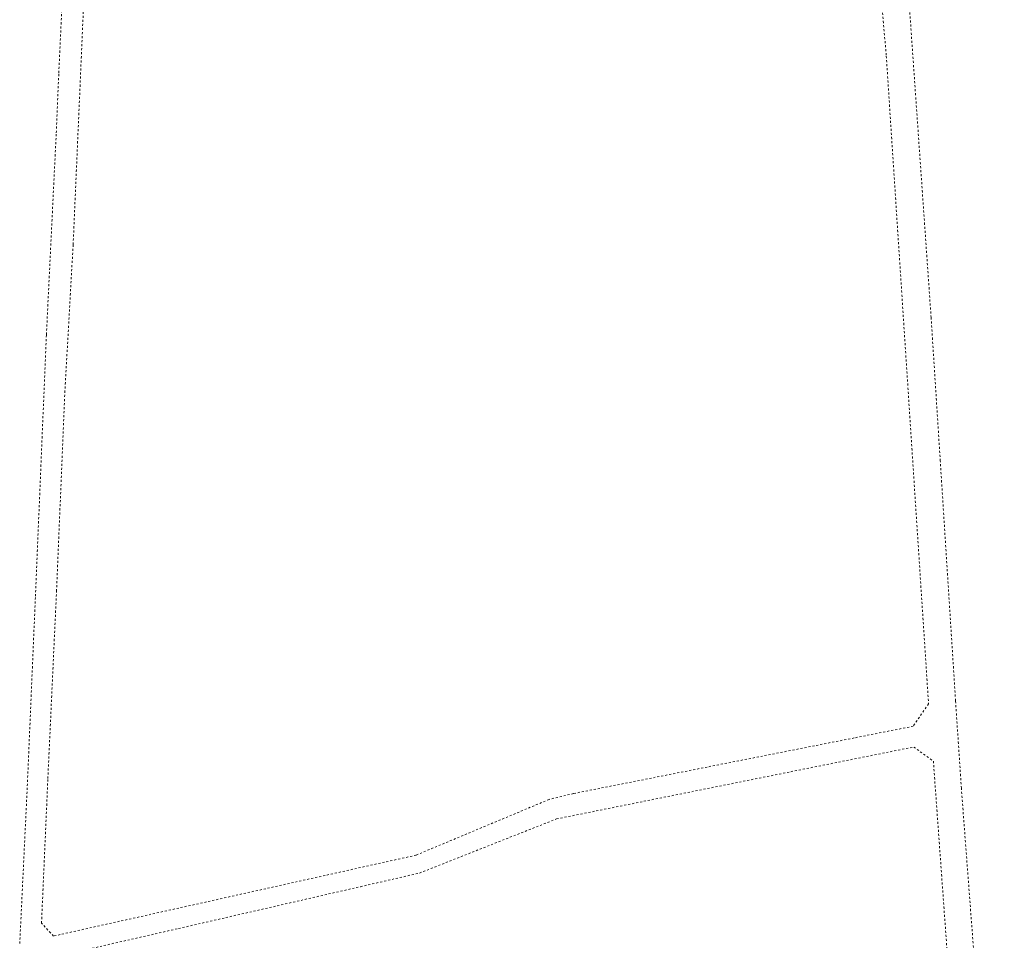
# Model space of a CAD drawing. Header units: metres. Extents: x 7527663 to 7537587, y 5492976 to 5503267.
# Tile 7 of 256: x 7532978 to 7533221, y 5496887 to 5497114. Entities that reach past the tile are written whole.
import ezdxf

# ---------------------------------------------------------------- set-up
doc = ezdxf.new("R2010")
doc.units = ezdxf.units.M
doc.linetypes.add('egug-500', pattern=[1, 0.5, -0.5])

msp = doc.modelspace()

# ---------------------------------------------------------------- linework, layer by layer
at = {"layer": '218-kontur użytku gruntowego', "color": 7, "linetype": 'egug-500', "lineweight": 18, "flags": 128}
for points in [[(7533182.49, 5497209.81), (7533191.47, 5497105.49)], [(7532990.81, 5497058.99), (7532995.67, 5497170.58)], [(7533202.53, 5497040.95), (7533195.25, 5497145.27)], [(7532988.36, 5497124.82), (7532987.26, 5497101.08)], [(7533191.47, 5497105.49), (7533198.63, 5496995.76)], [(7532987.26, 5497101.08), (7532986.63, 5497086.25)], [(7532986.63, 5497086.25), (7532985.6, 5497065.21)], [(7532985.6, 5497065.21), (7532984.21, 5497036.64)], [(7532988.76, 5497022.49), (7532990.81, 5497058.99)], [(7533204.79, 5497005.57), (7533202.53, 5497040.95)], [(7532984.21, 5497036.64), (7532981.49, 5496971.88)], [(7532986.71, 5496973.41), (7532988.76, 5497022.49)], [(7533208.56, 5496946.41), (7533204.79, 5497005.57)], [(7533198.63, 5496995.76), (7533201.9, 5496945.64)], [(7532984.57, 5496927.18), (7532986.71, 5496973.41)], [(7532981.49, 5496971.88), (7532979.48, 5496924.92)], [(7533209.99, 5496924.83), (7533208.56, 5496946.41)], [(7533201.9, 5496945.64), (7533198.07, 5496940.1)], [(7533198.07, 5496940.1), (7533183.52, 5496937.22)], [(7533183.52, 5496937.22), (7533114.29, 5496923.5)], [(7533110.11, 5496917.24), (7533198.24, 5496934.98)], [(7533198.24, 5496934.98), (7533203.09, 5496931.49)], [(7533203.09, 5496931.49), (7533206.86, 5496879.21)], [(7532983.01, 5496891.53), (7532984.57, 5496927.18)], [(7532979.48, 5496924.92), (7532977.62, 5496886.22)], [(7533220.59, 5496784.82), (7533209.99, 5496924.83)], [(7533108.24, 5496922.03), (7533075.41, 5496908.29)], [(7533114.29, 5496923.5), (7533108.24, 5496922.03)], [(7533076.28, 5496903.87), (7533110.11, 5496917.24)], [(7533075.41, 5496908.29), (7532985.94, 5496888.33)], [(7533061.7, 5496900.51), (7533076.28, 5496903.87)], [(7533016.83, 5496890.19), (7533061.7, 5496900.51)], [(7532985.94, 5496888.33), (7532983.01, 5496891.53)], [(7532986.72, 5496883.3), (7533016.83, 5496890.19)]]:
    msp.add_lwpolyline(points, dxfattribs=at)

doc.saveas('drawing.dxf')
